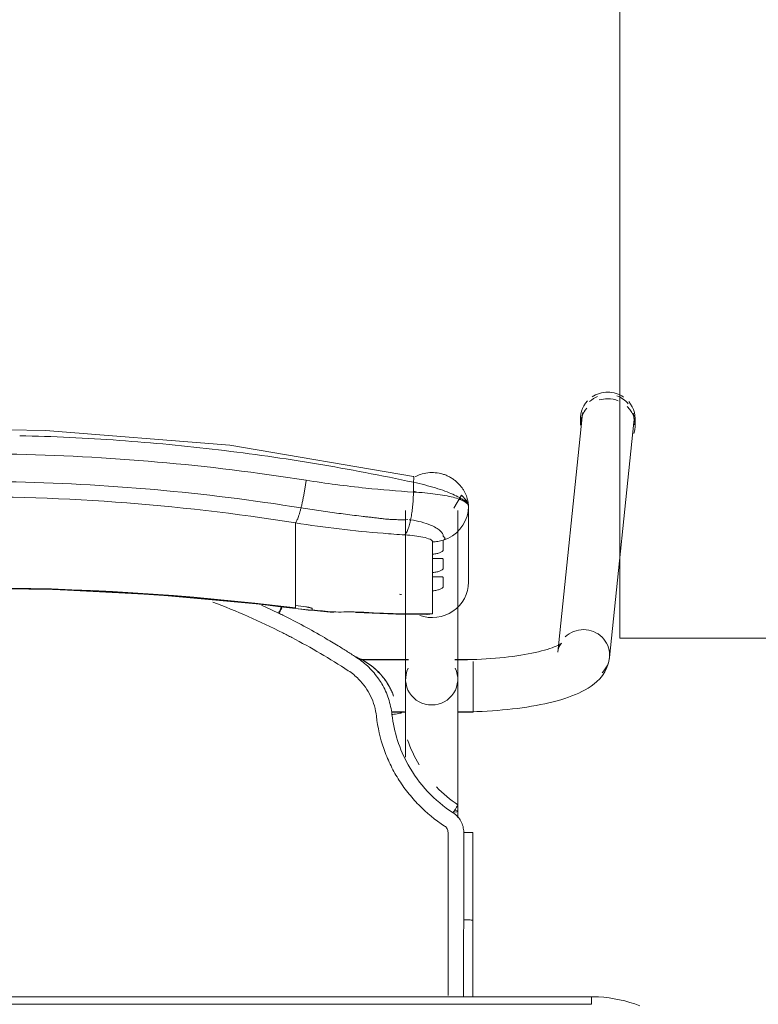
# Model space of a CAD drawing. Header units: metres. Extents: x 3 to 43.5, y -74 to -48.5.
# Tile 95 of 209: x 35.842 to 36.135, y -56.58 to -56.189. Entities that reach past the tile are written whole.
import ezdxf

# ---------------------------------------------------------------- set-up
doc = ezdxf.new("R2010")
doc.units = ezdxf.units.M
doc.layers.add('1PAV - FRIG_dwg', color=7, linetype='Continuous', lineweight=18, true_color=0x767676)
doc.layers.add('TUB_FRIGO', color=30, linetype='Continuous', lineweight=18, true_color=0xff7f00)
doc.layers.add('I-FURN', color=7, linetype='Continuous', lineweight=18)

# ---------------------------------------------------------------- blocks, each defined once
blk = doc.blocks.new('ConjuntoParaAlunoTamanho6 - CJA06_ConjuntoParaAlunoTamanho6-V50-1PAV - FRIGORÍFICA')
at = {"layer": 'I-FURN', "color": 253, "true_color": 0xaaaaaa}
for p, q in [((0.24321, 0.29526), (0.23354, 0.20182)), ((0.24254, 0.29456), (0.24254, 0.29197)), ((0.2643, 0.29197), (0.2643, 0.29456)), ((0.25413, 0.19969), (0.2638, 0.29312)), ((0.17315, 0.25812), (0.17315, 0.19097)), ((0.19385, 0.19097), (0.19385, 0.25812)), ((0.1981, 0.22964), (0.1981, 0.25969)), ((0.17457, 0.25441), (0.17513, 0.25435)), ((0.19685, 0.25395), (0.19754, 0.2558)), ((0.12943, 0.2438), (0.12943, 0.25317)), ((0.19471, 0.25062), (0.1959, 0.25221)), ((0.1959, 0.25221), (0.19685, 0.25395)), ((0.12943, 0.24214), (0.12943, 0.2438)), ((0.12943, 0.24214), (0.12943, 0.23653)), ((0.18386, 0.23904), (0.18386, 0.24073)), ((0.12943, 0.23653), (0.12943, 0.23486)), ((0.12943, 0.23486), (0.12943, 0.22925)), ((0.18386, 0.23176), (0.18386, 0.23345)), ((0.12943, 0.22759), (0.12943, 0.22925)), ((0.12943, 0.22759), (0.12943, 0.22197)), ((0.18386, 0.21701), (0.18386, 0.22617)), ((0.12943, 0.22031), (0.12943, 0.22197)), ((0.12946, 0.21915), (0.14434, 0.21757)), ((0.17944, 0.21689), (0.18173, 0.21678)), ((0.17429, 0.19894), (0.15474, 0.19894)), ((0.17429, 0.19879), (0.15494, 0.19879)), ((0.2, 0.19894), (0.19271, 0.19894)), ((0.19385, 0.19879), (0.19271, 0.19879)), ((0.19385, 0.19845), (0.19385, 0.19879)), ((0.19385, 0.19764), (0.19385, 0.19845)), ((0.2, 0.1938), (0.2, 0.19814)), ((0.19385, 0.1916), (0.19385, 0.19367)), ((0.2, 0.18573), (0.2, 0.19364)), ((0.19385, 0.18582), (0.19385, 0.18688)), ((0.19385, 0.18371), (0.19385, 0.18582)), ((0.2, 0.17794), (0.2, 0.1856)), ((0.16757, 0.17809), (0.17268, 0.17809)), ((0.1676, 0.17794), (0.17323, 0.17794)), ((0.19377, 0.17794), (0.2, 0.17794)), ((0.19385, 0.17809), (0.19385, 0.17951)), ((0.19385, 0.13604), (0.19385, 0.13857)), ((0.19983, 0.13021), (0.19982, 0.0953)), ((0.19982, 0.06497), (0.19982, 0.0953)), ((0.247, 0.06497), (-0.247, 0.06497)), ((0.247, 0.06497), (-0.247, 0.06497)), ((0.247, 0.06497), (0.247, 0.06197))]:
    blk.add_line(p, q, dxfattribs=at)
at = {"layer": 'I-FURN', "color": 253, "true_color": 0xaaaaaa, "flags": 128}
for points in [[(0.17623, 0.27161), (0.10331, 0.28398), (0.03018, 0.28985), (0.0001, 0.2904)], [(0.17627, 0.2654), (0.17627, 0.26637), (0.17627, 0.26734), (0.17627, 0.26831), (0.17627, 0.26928)], [(0.1981, 0.25971), (0.19792, 0.26092), (0.19739, 0.26208), (0.1954, 0.2642), (0.19227, 0.25896)], [(0.19754, 0.2558), (0.19796, 0.25773), (0.1981, 0.25969)], [(0.1981, 0.25971), (0.1981, 0.2522), (0.1981, 0.24468)], [(0.1981, 0.22964), (0.1981, 0.23715), (0.1981, 0.24467), (0.1981, 0.25218), (0.1981, 0.25969)], [(0.19172, 0.24799), (0.19331, 0.2492), (0.19471, 0.25062)], [(0.1881, 0.24628), (0.18997, 0.24701), (0.19172, 0.24799)], [(0.18386, 0.24073), (0.18386, 0.24195), (0.18386, 0.24317), (0.18386, 0.24439), (0.18386, 0.24561)], [(0.1881, 0.24628), (0.1881, 0.24532), (0.1881, 0.24435), (0.1881, 0.24339), (0.1881, 0.24243)], [(0.18386, 0.23345), (0.18386, 0.23485), (0.18386, 0.23624), (0.18386, 0.23764), (0.18386, 0.23904)], [(0.1881, 0.23868), (0.1881, 0.2378), (0.1881, 0.23692), (0.1881, 0.23603), (0.1881, 0.23515)], [(0.18386, 0.22617), (0.18386, 0.22757), (0.18386, 0.22897), (0.18386, 0.23036), (0.18386, 0.23176)], [(0.1881, 0.23141), (0.1881, 0.23052), (0.1881, 0.22964), (0.1881, 0.22876), (0.1881, 0.22787)], [(-0.12926, 0.21915), (-0.08865, 0.22342), (-0.0479, 0.2261), (-0.00707, 0.22717), (0.03376, 0.22666), (0.07455, 0.22454), (0.11521, 0.22083), (0.12946, 0.21915)], [(0.12943, 0.21937), (0.12943, 0.21961), (0.12943, 0.21984), (0.12943, 0.22007), (0.12943, 0.22031)], [(0.1361, 0.21901), (0.1361, 0.21893), (0.1361, 0.21886), (0.1361, 0.21878), (0.1361, 0.2187)], [(0.15351, 0.21761), (0.16928, 0.2169), (0.18131, 0.21677)], [(0.18173, 0.21678), (0.18279, 0.21686), (0.18386, 0.21701)], [(0.23507, 0.20536), (0.23501, 0.20531), (0.23482, 0.20518), (0.23451, 0.20499), (0.23408, 0.20476), (0.23355, 0.20449), (0.23291, 0.2042), (0.23217, 0.20389), (0.23133, 0.20358), (0.23041, 0.20326), (0.22941, 0.20294), (0.22832, 0.20262), (0.22717, 0.2023), (0.22594, 0.20199), (0.22464, 0.20169), (0.22328, 0.2014), (0.22186, 0.20112), (0.22039, 0.20086), (0.21886, 0.2006), (0.21729, 0.20036), (0.21567, 0.20014), (0.214, 0.19993), (0.2123, 0.19973), (0.21057, 0.19956), (0.2088, 0.1994), (0.207, 0.19926), (0.20518, 0.19913), (0.20334, 0.19903), (0.20148, 0.19894), (0.19961, 0.19888), (0.19772, 0.19883), (0.19583, 0.1988), (0.19394, 0.19879), (0.19385, 0.19879)], [(0.23354, 0.20182), (0.23373, 0.20287), (0.23403, 0.20376), (0.23437, 0.20445), (0.23469, 0.20492), (0.23492, 0.20521), (0.23505, 0.20534), (0.23507, 0.20536)], [(0.25413, 0.19969), (0.25375, 0.19762), (0.25311, 0.19572), (0.25226, 0.19403), (0.25129, 0.19256), (0.25023, 0.19128), (0.24913, 0.19017), (0.24799, 0.18919), (0.24683, 0.18832), (0.24563, 0.18753), (0.24441, 0.18681), (0.24316, 0.18615), (0.24188, 0.18553), (0.24055, 0.18496), (0.23919, 0.18441), (0.23778, 0.1839), (0.23633, 0.18341), (0.23483, 0.18295), (0.2333, 0.18251), (0.23171, 0.1821), (0.23008, 0.1817), (0.22841, 0.18133), (0.2267, 0.18098), (0.22495, 0.18064), (0.22315, 0.18033), (0.22132, 0.18004), (0.21946, 0.17976), (0.21756, 0.17951), (0.21562, 0.17928), (0.21366, 0.17906), (0.21168, 0.17887), (0.20967, 0.1787), (0.20763, 0.17855), (0.20558, 0.17842), (0.20352, 0.17831), (0.20144, 0.17823), (0.19935, 0.17816), (0.19725, 0.17811), (0.19515, 0.17809), (0.19385, 0.17809)], [(0.17315, 0.16015), (0.17315, 0.162), (0.17315, 0.16382), (0.17315, 0.1656), (0.17315, 0.16735), (0.17315, 0.16905), (0.17315, 0.17071), (0.17315, 0.17233), (0.17315, 0.1739), (0.17315, 0.17541), (0.17315, 0.17687), (0.17315, 0.17828), (0.17315, 0.17963), (0.17315, 0.18092), (0.17315, 0.18215), (0.17315, 0.18331), (0.17315, 0.18441), (0.17315, 0.18544), (0.17315, 0.1864), (0.17315, 0.18729), (0.17315, 0.1881), (0.17315, 0.18885), (0.17315, 0.18951), (0.17315, 0.19011), (0.17315, 0.19062), (0.17315, 0.19097)], [(0.19385, 0.19097), (0.19385, 0.19051), (0.19385, 0.18998), (0.19385, 0.18937), (0.19385, 0.18869), (0.19385, 0.18793), (0.19385, 0.1871), (0.19385, 0.18619), (0.19385, 0.18522), (0.19385, 0.18417), (0.19385, 0.18306), (0.19385, 0.18188), (0.19385, 0.18064), (0.19385, 0.17934), (0.19385, 0.17798), (0.19385, 0.17656), (0.19385, 0.17508), (0.19385, 0.17355), (0.19385, 0.17198), (0.19385, 0.17035), (0.19385, 0.16868), (0.19385, 0.16696), (0.19385, 0.16521), (0.19385, 0.16342), (0.19385, 0.16159), (0.19385, 0.15974), (0.19385, 0.15785), (0.19385, 0.15594), (0.19385, 0.15401), (0.19385, 0.15206), (0.19385, 0.15009), (0.19385, 0.14811), (0.19385, 0.14612), (0.19385, 0.14413), (0.19385, 0.14213), (0.19385, 0.14013), (0.19385, 0.13857)], [(0.16841, 0.18432), (0.16841, 0.18434), (0.16841, 0.18435), (0.16841, 0.18437), (0.16841, 0.18438)], [(0.19623, 0.13025), (0.19623, 0.12639), (0.19623, 0.12254), (0.19623, 0.11868), (0.19623, 0.11483), (0.19623, 0.11097), (0.19623, 0.10712), (0.19623, 0.10327), (0.19623, 0.09941), (0.19623, 0.09556)], [(0.2662, 0.06136), (0.26421, 0.06209), (0.2622, 0.06274), (0.26015, 0.06331), (0.25809, 0.06379), (0.25601, 0.0642), (0.25391, 0.06451), (0.25181, 0.06475), (0.24969, 0.0649), (0.24757, 0.06496), (0.247, 0.06497)], [(0.247, 0.06197), (0.1235, 0.06197), (0, 0.06197), (-0.1235, 0.06197), (-0.247, 0.06197)], [(-0.247, 0.06197), (-0.1235, 0.06197), (0, 0.06197), (0.1235, 0.06197), (0.247, 0.06197)]]:
    blk.add_lwpolyline(points, dxfattribs=at)
at = {"layer": 'I-FURN', "color": 253, "true_color": 0xaaaaaa}
for centre, major_axis, ratio, start_param, end_param in [((0.25342, 0.29456), (0.01088, 0), 0.965926, 1.570796, 2.182166), ((0.25342, 0.29456), (-0.01088, 0), 0.965926, 4.098128, 4.712389), ((0.25342, 0.29456), (0.01088, 0), 0.965926, 2.404321, 3.312013), ((0.25351, 0.29419), (-0.01029, 0.00107), 0.967158, 5.223081, 5.597593), ((0.25342, 0.29197), (0.01088, 0), 0.965926, 1.581694, 1.883969), ((0.25342, 0.29197), (0.01088, 0), 0.965926, 1.176355, 1.570796), ((0.25351, 0.29419), (-0.01029, 0.00107), 0.967158, 3.921544, 4.46746), ((0.25342, 0.29456), (0.01088, 0), 0.965926, 6.052088, 6.985956), ((0.25342, 0.29197), (0.01088, 0), 0.965926, 2.446266, 3.141593), ((0.25342, 0.29197), (0.01088, 0), 0.965926, 5.959867, 7.062609), ((0.25351, 0.29419), (-0.01029, 0.00107), 0.967158, 6.102343, 6.382991), ((0.25351, 0.29419), (-0.01029, 0.00107), 0.967158, 3.141593, 3.502975), ((0.0001, -0.77117), (1.0209, 0), 0.978148, 1.443771, 1.697822), ((0.0001, -0.77159), (1.0211, 0), 0.978148, 1.443771, 1.633569), ((0.1837, 0.22964), (0.0144, 0), 0.978148, 4.362105, 6.283185), ((0.17947, 0.60128), (0.385, 0), 0.978148, 4.689765, 4.691852), ((0.17947, 0.60356), (0.395, 0), 0.978148, 4.585364, 4.595996), ((0.17947, 0.60221), (0.3948, 0), 0.978148, 4.585364, 4.595936), ((0.17947, 0.60263), (0.395, 0), 0.978148, 4.602237, 4.623287), ((0.14521, 0.22754), (0.00087, 0.00996), 0.018501, 2.93296, 3.325659), ((0.17947, 0.60336), (0.395, 0), 0.978148, 4.644485, 4.723499), ((0.24383, 0.20075), (-0.01029, 0.00107), 0.967158, 4.812195, 5.597593), ((0.24383, 0.20075), (-0.01029, 0.00107), 0.967158, 3.241398, 4.812195), ((0.24383, 0.20075), (-0.01029, 0.00107), 0.967158, 2.456, 3.241398), ((0.1835, 0.19097), (0.01035, 0), 0.978148, 2.686587, 4.712389), ((0.1835, 0.19097), (0.01035, 0), 0.978148, 4.712389, 6.738191), ((0.1835, 0.13857), (0.01035, 0), 0.069756, 5.759587, 6.776353)]:
    blk.add_ellipse(centre, major_axis=major_axis, ratio=ratio, start_param=start_param, end_param=end_param, dxfattribs=at)
for points in [[(0.03973, 0.28708), (0.03313, 0.2874), (0.02653, 0.28763), (0.01992, 0.28779)], [(0.0595, 0.28591), (0.05292, 0.28638), (0.04633, 0.28677), (0.03973, 0.28708)], [(0.07921, 0.28427), (0.07265, 0.28489), (0.06608, 0.28544), (0.0595, 0.28591)], [(0.09885, 0.28217), (0.09232, 0.28294), (0.08577, 0.28365), (0.07921, 0.28427)], [(0.11839, 0.27961), (0.11189, 0.28054), (0.10538, 0.28139), (0.09885, 0.28217)], [(0.13782, 0.27661), (0.13136, 0.27768), (0.12489, 0.27868), (0.11839, 0.27961)], [(0.15712, 0.27316), (0.15071, 0.27438), (0.14427, 0.27553), (0.13782, 0.27661)], [(0.13164, 0.25914), (0.13175, 0.25959), (0.13198, 0.26053), (0.13231, 0.26203), (0.13262, 0.26359), (0.13292, 0.2652), (0.1332, 0.26684), (0.13344, 0.26848), (0.13359, 0.26956), (0.13366, 0.2701)], [(0.17627, 0.26928), (0.16991, 0.27065), (0.16353, 0.27194), (0.15712, 0.27316)], [(0.17627, 0.26928), (0.17633, 0.26966), (0.17642, 0.27037), (0.17644, 0.2712), (0.17636, 0.27149), (0.1763, 0.27156)], [(0.17513, 0.25435), (0.1752, 0.25471), (0.17534, 0.25544), (0.17553, 0.25659), (0.17571, 0.25778), (0.17586, 0.25902), (0.17599, 0.26028), (0.1761, 0.26156), (0.17618, 0.26285), (0.17624, 0.26413), (0.17626, 0.26498), (0.17627, 0.2654)], [(0.1981, 0.25969), (0.1981, 0.26035), (0.19703, 0.26165), (0.19239, 0.26338), (0.18523, 0.2647), (0.17934, 0.26523), (0.17627, 0.2654)], [(0.17811, 0.26528), (0.17751, 0.26545), (0.1769, 0.26561), (0.17629, 0.26577)], [(0.12943, 0.25317), (0.12952, 0.25327), (0.1297, 0.25353), (0.13, 0.25409), (0.13031, 0.25481), (0.13064, 0.25568), (0.13097, 0.2567), (0.1313, 0.25786), (0.13153, 0.2587), (0.13164, 0.25914)], [(0.17285, 0.2484), (0.17297, 0.2485), (0.1732, 0.24877), (0.17355, 0.24934), (0.17389, 0.25006), (0.17423, 0.25093), (0.17455, 0.25195), (0.17485, 0.25308), (0.17504, 0.25392), (0.17513, 0.25435)], [(0.18386, 0.24561), (0.18422, 0.24561), (0.18494, 0.24565), (0.18601, 0.24578), (0.18707, 0.24599), (0.18776, 0.24617), (0.1881, 0.24628)], [(0.12434, 0.2095), (0.11529, 0.21408), (0.10607, 0.21814), (0.09666, 0.22168)], [(0.11594, 0.2205), (0.11821, 0.21947), (0.12046, 0.21841), (0.1227, 0.21732)], [(0.1227, 0.21732), (0.12291, 0.21776), (0.12336, 0.21866), (0.12377, 0.21945), (0.12395, 0.2198)], [(0.12395, 0.21936), (0.12377, 0.21898), (0.12356, 0.21856), (0.12335, 0.21813)], [(0.1336, 0.21981), (0.13377, 0.21979), (0.1341, 0.21974), (0.13456, 0.21967), (0.13499, 0.21957), (0.13538, 0.21946), (0.13569, 0.21935), (0.13593, 0.21923), (0.13606, 0.21912), (0.1361, 0.21905), (0.1361, 0.21901)], [(0.12436, 0.21651), (0.12408, 0.21665), (0.12353, 0.21692), (0.12297, 0.21719), (0.1227, 0.21732)], [(0.12334, 0.21813), (0.12319, 0.21783), (0.12304, 0.21753), (0.12289, 0.21723)], [(0.14098, 0.20758), (0.13826, 0.20916), (0.13276, 0.21224), (0.12717, 0.21512), (0.12436, 0.21651)], [(0.1361, 0.2187), (0.1361, 0.21868), (0.13609, 0.21865), (0.13607, 0.21862), (0.13605, 0.2186)], [(0.14432, 0.21779), (0.14576, 0.21776), (0.1486, 0.21775), (0.15133, 0.21782), (0.15267, 0.21788)], [(0.15267, 0.21788), (0.1532, 0.21758), (0.15369, 0.21752), (0.15417, 0.21772)], [(0.12798, 0.20762), (0.12738, 0.20794), (0.12617, 0.20857), (0.12495, 0.20919), (0.12434, 0.2095)], [(0.1504, 0.19445), (0.14673, 0.19684), (0.13935, 0.20142), (0.13181, 0.20561), (0.12798, 0.20762)], [(0.14635, 0.20432), (0.14546, 0.20487), (0.14368, 0.20597), (0.14188, 0.20704), (0.14098, 0.20758)], [(0.15378, 0.19963), (0.15256, 0.20043), (0.1501, 0.202), (0.14762, 0.20355), (0.14638, 0.20431)], [(0.15863, 0.1971), (0.15703, 0.19822), (0.15531, 0.19916), (0.1535, 0.1999)], [(0.15374, 0.19972), (0.15472, 0.19931), (0.15575, 0.19881), (0.1568, 0.1982)], [(0.1625, 0.1911), (0.16134, 0.1928), (0.15869, 0.19594), (0.1555, 0.19851), (0.15378, 0.19963)], [(0.15448, 0.19112), (0.15386, 0.19174), (0.15256, 0.19292), (0.15114, 0.19396), (0.1504, 0.19445)], [(0.16156, 0.17636), (0.16124, 0.17915), (0.15968, 0.18454), (0.15645, 0.18912), (0.15448, 0.19112)], [(0.16371, 0.18924), (0.16352, 0.18955), (0.16313, 0.19018), (0.16271, 0.1908), (0.1625, 0.1911)], [(0.16774, 0.17706), (0.1675, 0.1792), (0.16656, 0.18343), (0.16479, 0.18738), (0.16371, 0.18924)], [(0.16501, 0.19076), (0.16537, 0.19026), (0.16604, 0.18925), (0.16695, 0.18767), (0.16775, 0.18603), (0.1682, 0.1849), (0.16841, 0.18432)], [(0.17146, 0.1778), (0.17147, 0.17776), (0.17128, 0.17766), (0.17046, 0.17746), (0.16921, 0.17725), (0.16823, 0.17712), (0.16774, 0.17706)], [(0.1786, 0.15703), (0.17667, 0.16018), (0.1751, 0.16355), (0.1739, 0.16704)], [(0.19391, 0.14119), (0.19084, 0.14321), (0.18795, 0.1456), (0.18537, 0.14827)], [(0.19199, 0.13805), (0.19225, 0.13846), (0.19278, 0.13928), (0.19344, 0.14033), (0.19385, 0.14103), (0.19393, 0.14119), (0.19391, 0.14119)], [(0.19623, 0.13025), (0.19622, 0.13104), (0.19604, 0.13255), (0.19519, 0.13473), (0.19383, 0.13663), (0.19265, 0.13762), (0.19199, 0.13805)], [(0.19, 0.13025), (0.19, 0.1305), (0.18994, 0.13099), (0.18966, 0.1317), (0.18922, 0.13231), (0.18884, 0.13263), (0.18863, 0.13277)], [(0.19, 0.09555), (0.19, 0.09868), (0.19, 0.10482), (0.19, 0.11314), (0.19, 0.12173), (0.19, 0.1274), (0.19, 0.13025)], [(0.19982, 0.1302), (0.19984, 0.13021), (0.19969, 0.13022), (0.19891, 0.13024), (0.1977, 0.13025), (0.19672, 0.13025), (0.19623, 0.13025)], [(0.19982, 0.1302), (0.19982, 0.12729), (0.19982, 0.12438), (0.19982, 0.12147)], [(0.19982, 0.09529), (0.19982, 0.1011), (0.19982, 0.11273), (0.19982, 0.12438), (0.19982, 0.1302)], [(0.19982, 0.11273), (0.19982, 0.10691), (0.19982, 0.1011), (0.19982, 0.09528)], [(0.19623, 0.09556), (0.19662, 0.09556), (0.19701, 0.09556), (0.19738, 0.09555)], [(0.19738, 0.09555), (0.19775, 0.09554), (0.1981, 0.09553), (0.19841, 0.09551)], [(0.19982, 0.0953), (0.19982, 0.0953), (0.19982, 0.09529), (0.19982, 0.09529)], [(0.19982, 0.06497), (0.19982, 0.07507), (0.19982, 0.08518), (0.19982, 0.09529)], [(0.19982, 0.07534), (0.19982, 0.07188), (0.19982, 0.06842), (0.19982, 0.06497)]]:
    blk.add_open_spline(points, degree=3, dxfattribs=at)
for points, knots in [([(-0.13346, 0.2701), (-0.0847, 0.2778), (0.00519, 0.28415), (0.09466, 0.27626), (0.13366, 0.2701)], [-1, -1, -1, -1, -0.444444, 0, 0, 0, 0]), ([(-0.13144, 0.25914), (-0.08343, 0.26683), (0.00512, 0.27318), (0.09323, 0.26529), (0.13164, 0.25914)], [-1, -1, -1, -1, -0.444444, 0, 0, 0, 0]), ([(0.13366, 0.2701), (0.14155, 0.26885), (0.15578, 0.26699), (0.16997, 0.2658), (0.17627, 0.2654)], [-1, -1, -1, -1, -0.444444, 0, 0, 0, 0]), ([(0.17699, 0.27153), (0.17765, 0.27187), (0.17927, 0.27255), (0.18196, 0.27315), (0.18496, 0.2732), (0.18741, 0.27274), (0.18905, 0.27216), (0.18996, 0.27176), (0.19062, 0.27143), (0.19127, 0.27106), (0.19212, 0.27051), (0.19313, 0.26973), (0.19423, 0.2687), (0.19516, 0.26763), (0.19594, 0.26656), (0.1966, 0.26547), (0.19712, 0.26439), (0.19752, 0.26334), (0.1978, 0.26234), (0.19804, 0.26108), (0.1981, 0.26023), (0.1981, 0.25971)], [0.3275759, 0.3275759, 0.3275759, 0.3275759, 0.375, 0.4375, 0.5, 0.5625, 0.59375, 0.609375, 0.625, 0.640625, 0.65625, 0.6875, 0.71875, 0.75, 0.78125, 0.8125, 0.84375, 0.875, 0.90625, 0.9375, 1, 1, 1, 1]), ([(0.17627, 0.26928), (0.1778, 0.26895), (0.18084, 0.26823), (0.1851, 0.26704), (0.18885, 0.26578), (0.19302, 0.26411), (0.19708, 0.26187), (0.1981, 0.26034), (0.1981, 0.25971)], [0, 0, 0, 0, 0.125, 0.25, 0.375, 0.5, 0.75, 1, 1, 1, 1]), ([(0.12943, 0.25317), (0.08224, 0.26075), (-0.00484, 0.26702), (-0.09148, 0.25924), (-0.12923, 0.25317)], [-1, -1, -1, -1, -0.444444, 0, 0, 0, 0]), ([(0.19589, 0.26257), (0.19565, 0.26263), (0.19517, 0.26271), (0.1947, 0.26267), (0.19448, 0.26263)], [0.3140409, 0.3140409, 0.3140409, 0.3140409, 0.375, 0.4333514, 0.4333514, 0.4333514, 0.4333514]), ([(0.1981, 0.25971), (0.1981, 0.26024), (0.19787, 0.26101), (0.19723, 0.26183), (0.19682, 0.26214), (0.1966, 0.26226)], [0, 0, 0, 0, 0.125, 0.1875, 0.25, 0.25, 0.25, 0.25]), ([(0.13164, 0.25914), (0.13399, 0.25877), (0.13871, 0.25805), (0.14577, 0.25706), (0.15166, 0.25629), (0.15577, 0.2558), (0.15812, 0.25552), (0.15988, 0.25532), (0.16163, 0.25511), (0.16339, 0.25489), (0.16514, 0.25469), (0.16691, 0.25455), (0.16868, 0.25447), (0.17104, 0.2544), (0.17282, 0.25442), (0.17401, 0.25447)], [0, 0, 0, 0, 0.166667, 0.333333, 0.5, 0.583333, 0.625, 0.666667, 0.708333, 0.75, 0.791667, 0.833333, 0.875, 0.916667, 1, 1, 1, 1]), ([(0.17513, 0.25435), (0.17661, 0.25414), (0.17948, 0.25358), (0.18284, 0.25246), (0.1849, 0.25145), (0.18608, 0.25069), (0.18754, 0.24953), (0.18812, 0.24854), (0.1881, 0.24778)], [0, 0, 0, 0, 0.2, 0.4, 0.55, 0.625, 0.7, 1, 1, 1, 1]), ([(0.12943, 0.25317), (0.13522, 0.25225), (0.14681, 0.25064), (0.16129, 0.24919), (0.16997, 0.24858), (0.17285, 0.2484)], [0, 0, 0, 0, 0.4, 0.8, 1, 1, 1, 1]), ([(0.17285, 0.2484), (0.17555, 0.24823), (0.17966, 0.24775), (0.18317, 0.24668), (0.18386, 0.24597), (0.18386, 0.24561)], [0, 0, 0, 0, 0.444444, 0.722222, 1, 1, 1, 1]), ([(0.1881, 0.24778), (0.18821, 0.24772), (0.18836, 0.24763), (0.18849, 0.24751), (0.18856, 0.24744), (0.1886, 0.24738), (0.18864, 0.24733), (0.1887, 0.24726), (0.18876, 0.24718), (0.1888, 0.24708), (0.18879, 0.247), (0.18877, 0.24693), (0.18873, 0.24686), (0.18866, 0.24676), (0.1885, 0.24657), (0.18828, 0.2464), (0.1881, 0.24628)], [0, 0, 0, 0, 0.166667, 0.25, 0.291667, 0.333333, 0.375, 0.416667, 0.5, 0.583333, 0.625, 0.666667, 0.708333, 0.75, 0.833333, 1, 1, 1, 1]), ([(0.1881, 0.24243), (0.1881, 0.24236), (0.18804, 0.24222), (0.18782, 0.24198), (0.18743, 0.2417), (0.18691, 0.24142), (0.18629, 0.24117), (0.18532, 0.24088), (0.18448, 0.24075), (0.18386, 0.24073)], [0, 0, 0, 0, 0.125, 0.25, 0.375, 0.5, 0.625, 0.75, 1, 1, 1, 1]), ([(0.18386, 0.23904), (0.18448, 0.23902), (0.18532, 0.23903), (0.18629, 0.23904), (0.18691, 0.23904), (0.18743, 0.23902), (0.18782, 0.23896), (0.18804, 0.23885), (0.1881, 0.23875), (0.1881, 0.23868)], [0, 0, 0, 0, 0.25, 0.375, 0.5, 0.625, 0.75, 0.875, 1, 1, 1, 1]), ([(0.1881, 0.23515), (0.1881, 0.23508), (0.18804, 0.23494), (0.18782, 0.2347), (0.18743, 0.23442), (0.18691, 0.23414), (0.18629, 0.23389), (0.18532, 0.2336), (0.18448, 0.23348), (0.18386, 0.23345)], [0, 0, 0, 0, 0.125, 0.25, 0.375, 0.5, 0.625, 0.75, 1, 1, 1, 1]), ([(0.18386, 0.23176), (0.18448, 0.23175), (0.18532, 0.23175), (0.18629, 0.23176), (0.18691, 0.23176), (0.18743, 0.23174), (0.18782, 0.23168), (0.18804, 0.23158), (0.1881, 0.23147), (0.1881, 0.23141)], [0, 0, 0, 0, 0.25, 0.375, 0.5, 0.625, 0.75, 0.875, 1, 1, 1, 1]), ([(0.1881, 0.22787), (0.1881, 0.22781), (0.18804, 0.22767), (0.18782, 0.22742), (0.18743, 0.22714), (0.18691, 0.22687), (0.18629, 0.22661), (0.18532, 0.22633), (0.18448, 0.2262), (0.18386, 0.22617)], [0, 0, 0, 0, 0.125, 0.25, 0.375, 0.5, 0.625, 0.75, 1, 1, 1, 1]), ([(0.13605, 0.2186), (0.13602, 0.21857), (0.13593, 0.21853), (0.13575, 0.2185), (0.13549, 0.21849), (0.13508, 0.2185), (0.13445, 0.21856), (0.1339, 0.21862), (0.1336, 0.21866)], [0, 0, 0, 0, 0.125, 0.25, 0.375, 0.5, 0.75, 1, 1, 1, 1]), ([(0.15683, 0.19818), (0.15764, 0.19771), (0.15919, 0.19669), (0.16207, 0.19434), (0.16393, 0.19226), (0.16501, 0.19076)], [0, 0, 0, 0, 0.25, 0.5, 1, 1, 1, 1]), ([(0.16841, 0.18438), (0.16796, 0.18563), (0.16686, 0.18807), (0.16383, 0.19273), (0.16081, 0.19558), (0.15863, 0.1971)], [0, 0, 0, 0, 0.25, 0.5, 1, 1, 1, 1]), ([(0.18863, 0.13277), (0.18486, 0.13521), (0.17974, 0.13937), (0.17389, 0.14605), (0.17007, 0.15149), (0.1669, 0.15732), (0.16353, 0.16552), (0.16208, 0.17192), (0.16156, 0.17636)], [0, 0, 0, 0, 0.25, 0.375, 0.5, 0.625, 0.75, 1, 1, 1, 1]), ([(0.16774, 0.17706), (0.16854, 0.1701), (0.17345, 0.15474), (0.18461, 0.14281), (0.19199, 0.13805)], [0, 0, 0, 0, 0.444444, 1, 1, 1, 1]), ([(0.19, 0.06548), (0.19, 0.06617), (0.19, 0.06811), (0.19, 0.07088), (0.19, 0.07365), (0.19, 0.07618), (0.19, 0.07838), (0.19, 0.0801), (0.19, 0.08153), (0.19, 0.08284), (0.19, 0.08398), (0.19, 0.08486), (0.19, 0.08558), (0.19, 0.08626), (0.19, 0.0868), (0.19, 0.08716), (0.19, 0.08749), (0.19, 0.08795), (0.19, 0.08848), (0.19, 0.089), (0.19, 0.08963), (0.19, 0.09074), (0.19, 0.09261), (0.19, 0.0945), (0.19, 0.09555)], [0.4659091, 0.4659091, 0.4659091, 0.4659091, 0.4772727, 0.5, 0.5227273, 0.5454545, 0.5681818, 0.5909091, 0.6136364, 0.6363636, 0.6590909, 0.6818182, 0.7045455, 0.7272727, 0.75, 0.7727273, 0.7954545, 0.8181818, 0.8409091, 0.8636364, 0.8863636, 0.9090909, 0.9545455, 1, 1, 1, 1]), ([(0.19618, 0.06498), (0.19616, 0.06721), (0.1961, 0.07741), (0.19616, 0.08755), (0.19623, 0.09556)], [0.8400419, 0.8400419, 0.8400419, 0.8400419, 0.875, 1, 1, 1, 1]), ([(0.19841, 0.09551), (0.19872, 0.09549), (0.19926, 0.09545), (0.19973, 0.09538), (0.19982, 0.09532), (0.19982, 0.0953)], [0.4, 0.4, 0.4, 0.4, 0.6, 0.8, 0.9699288, 0.9699288, 0.9699288, 0.9699288])]:
    blk.add_open_spline(points, degree=3, knots=knots, dxfattribs=at)
blk = doc.blocks.new('4 GRE - ESCOLA DE CINEMA E AUDIOVISUAL CINE REX R07_rvt-1-1PAV - FRIGORÍFICA')
at = {"layer": 'I-FURN', "color": 253, "lineweight": 18, "true_color": 0xaaaaaa}
blk.add_blockref('ConjuntoParaAlunoTamanho6 - CJA06_ConjuntoParaAlunoTamanho6-V50-1PAV - FRIGORÍFICA', (35.82168, -56.64244), dxfattribs=at)
blk = doc.blocks.new('1PAV - FRIG_dwg-1115125-1PAV - FRIGORÍFICA')
at = {"layer": 'TUB_FRIGO', "flags": 128}
blk.add_lwpolyline([(15.74685, 5.46496), (16.28306, 5.46496), (16.28306, 6.46496), (14.52484, 6.46496), (14.52484, 7.53671)], dxfattribs=at)

msp = doc.modelspace()

# ---------------------------------------------------------------- block references
at = {"lineweight": 5}
msp.add_blockref('4 GRE - ESCOLA DE CINEMA E AUDIOVISUAL CINE REX R07_rvt-1-1PAV - FRIGORÍFICA', (0, 0), dxfattribs=at)
at = {"layer": '1PAV - FRIG_dwg', "color": 7}
msp.add_blockref('1PAV - FRIG_dwg-1115125-1PAV - FRIGORÍFICA', (21.555, -62.9), dxfattribs=at)

doc.saveas('drawing.dxf')
